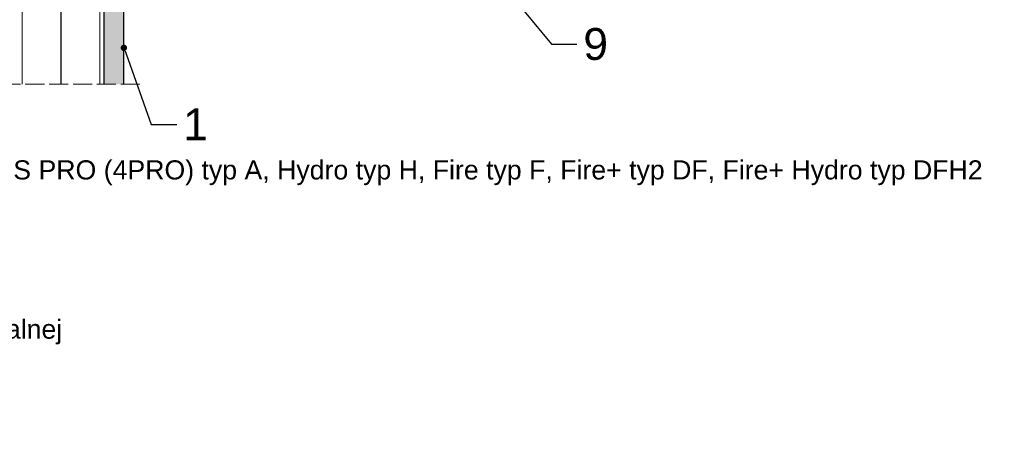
# Model space of a CAD drawing. Header units: millimetres. Extents: x -716 to 4054, y 815 to 2754.
# Tile 10 of 36: x -284 to 335, y 2037 to 2301. Entities that reach past the tile are written whole.
import ezdxf
from ezdxf import colors
from ezdxf.entities.mleader import LeaderData, LeaderLine
from ezdxf.math import Vec2, Vec3

# ---------------------------------------------------------------- set-up
doc = ezdxf.new("R2010")
doc.units = ezdxf.units.MM
doc.linetypes.add('ACAD_ISO02W100', pattern=[15, 12, -3])
for name, color, linetype, lineweight in [('_ISOVER WELNA', 7, 'BATTING', 9), ('_RIGIPS G-K', 7, 'Continuous', 25), ('_RIGIPS PROFIL', 7, 'Continuous', 18), ('KRESKOWANIE', 7, 'Continuous', 9), ('OPISY', 7, 'Continuous', 9), ('PRZERYWANA', 7, 'ACAD_ISO02W100', 9)]:
    doc.layers.add(name, color=color, linetype=linetype, lineweight=lineweight)
doc.styles.get("Standard").update_dxf_attribs({"font": 'arial.ttf'})
doc.linetypes.add('BATTING', pattern='A,0.00254,-2.54,[134,ltypeshp.shx,S=2.54,R=0,X=-2.54,Y=0],-5.08,[134,ltypeshp.shx,S=2.54,R=180,X=2.54,Y=0],-2.54', length=10.16254)

# ---------------------------------------------------------------- blocks, each defined once
blk = doc.blocks.new('_Dot')
at = {"color": 0, "linetype": 'ByBlock', "lineweight": -2}
blk.add_line((-0.5, 0), (-1, 0), dxfattribs=at)
at = {"color": 0, "linetype": 'ByBlock', "const_width": 0.5}
blk.add_lwpolyline([(-0.25, 0, 1), (0.25, 0, 1)], format="xyb", close=True, dxfattribs=at)

msp = doc.modelspace()

# ---------------------------------------------------------------- hatches: boundary and pattern name
at = {"layer": 'KRESKOWANIE'}
h = msp.add_hatch(dxfattribs=at)
h.set_pattern_fill('DOTS', color=256, scale=2, angle=225, style=0)
h.set_pattern_definition([(225, (-826.371, 576.7117), (1.122532, -3.367596), [0, -3.175])])
h.paths.add_polyline_path([(-218.22, 2689.08), (-230.72, 2689.08), (-230.72, 2260.88), (-218.22, 2260.88)])

# ---------------------------------------------------------------- linework, layer by layer
at = {"layer": '_ISOVER WELNA', "lineweight": -3, "ltscale": 2.4}
msp.add_line((-257.72, 2260.88), (-257.72, 2688.73), dxfattribs=at)
at = {"layer": '_RIGIPS G-K'}
for p, q in [((-230.72, 2260.88), (-230.72, 2694.08)), ((-218.22, 2260.88), (-218.22, 2694.08))]:
    msp.add_line(p, q, dxfattribs=at)
at = {"layer": '_RIGIPS PROFIL', "lineweight": 9}
for p, q in [((-282.12, 2260.88), (-282.12, 2670.68)), ((-233.32, 2260.88), (-233.32, 2670.68))]:
    msp.add_line(p, q, dxfattribs=at)
at = {"layer": 'PRZERYWANA'}
msp.add_line((-208.22, 2260.88), (-307.22, 2260.88), dxfattribs=at)

# ---------------------------------------------------------------- texts
at = {"insert": (-658.53, 2213.14), "char_height": 12, "width": 1015.39, "attachment_point": 1}
msp.add_mtext('1. Opłytowanie z płyt gipsowo-kartonowych RIGIPS PRO (4PRO) typ A, Hydro typ H, Fire typ F, Fire+ typ DF, Fire+ Hydro typ DFH2\\P2. Taśma uszczelniająca piankowa RIGIPS\\P3. Profil poziomy RIGIPS UW 50 ULTRASTIL\\P4. Profil słupkowy RIGIPS CW 50 ULTRASTIL\\P5. Profil przyścienny RIGIPS UD 30 ULTRASTIL\\P6. Wypełnienie z wełny mineralnej szklanej lub skalnej\\P7. Tasma spoinowa rigips\\P8. Tasma samoprzylepna (poślizgowa)\\P9. Sufit podwieszany RIGIPS', dxfattribs=at)

# ---------------------------------------------------------------- leaders
at = {"layer": 'OPISY'}
ml = msp.add_multileader_mtext('Standard', dxfattribs=at)
ml.set_content('9', color=256)
ml.set_leader_properties()
ml.set_arrow_properties(name='DOT')
ml.build(insert=Vec2(0, 0))
ml.multileader.update_dxf_attribs({"dogleg_length": 16})
ctx = ml.context
ctx.base_point, ctx.char_height, ctx.landing_gap_size, ctx.plane_origin = Vec3(66.46, 2286.06), 20, 4, Vec3(18.38, 2324.83)
notes = []
notes.append((ctx, [(0, (1, 1, 0), (50.46, 2286.06), (1, 0), 16, [(0, [(18.38, 2324.83)], 0, [])])]))
ctx.mtext.insert, ctx.mtext.flow_direction = Vec3(70.46, 2296.23), 5
ml = msp.add_multileader_mtext('Standard', dxfattribs=at)
ml.set_content('1', color=256)
ml.set_leader_properties()
ml.set_arrow_properties(name='DOT')
ml.build(insert=Vec2(0, 0))
ctx = ml.context
ctx.base_point, ctx.char_height, ctx.landing_gap_size, ctx.plane_origin = Vec3(-185.01, 2235.73), 20, 4, Vec3(-377.6, 2092.07)
notes.append((ctx, [(0, (1, 1, 0), (-201.01, 2235.73), (1, 0), 16, [(0, [(-218.22, 2283.78)], 0, [])])]))
ctx.mtext.insert, ctx.mtext.flow_direction = Vec3(-181.01, 2245.73), 5
for ctx, leaders in notes:
    for number, flags, end, landing, length, lines in leaders:
        leader = LeaderData()
        leader.index, (leader.has_last_leader_line, leader.has_dogleg_vector, leader.attachment_direction) = number, flags
        leader.last_leader_point, leader.dogleg_vector, leader.dogleg_length = Vec3(end), Vec3(landing), length
        for number, points, colour, breaks in lines:
            line = LeaderLine()
            line.index, line.vertices, line.color, line.breaks = number, Vec3.list(points), colors.encode_raw_color(colour), breaks
            leader.lines.append(line)
        ctx.leaders.append(leader)

doc.saveas('drawing.dxf')
